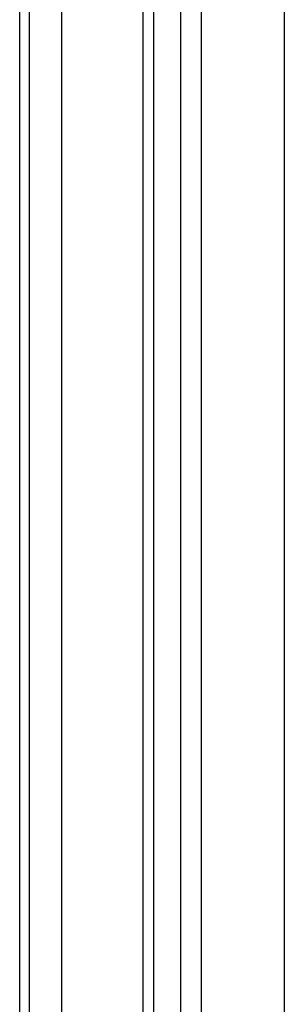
# Model space of a CAD drawing. Extents: x 0 to 594, y 0 to 420.
# Tile 10 of 110: x 112.66 to 115.15, y 234.93 to 244.19. Entities that reach past the tile are written whole.
import ezdxf

# ---------------------------------------------------------------- set-up
doc = ezdxf.new("R2010")
doc.units = 0
doc.header["$LTSCALE"] = 32.67
doc.layers.get('0').update_dxf_attribs({"linetype": 'CONTINUOUS'})
doc.layers.add('ROUNDS', color=7, linetype='CONTINUOUS')

msp = doc.modelspace()

# ---------------------------------------------------------------- linework, layer by layer
at = {"color": 7, "linetype": 'CONTINUOUS'}
for p, q in [((113.053, 278.9032), (113.053, 183.0222)), ((113.919, 278.3232), (113.919, 182.3222)), ((115.147, 278.3032), (115.147, 182.3222))]:
    msp.add_line(p, q, dxfattribs=at)
at = {"color": 9, "linetype": 'CONTINUOUS'}
for p, q in [((114.1725, 278.3032), (114.1725, 182.3222)), ((114.3674, 278.3032), (114.3674, 182.3222))]:
    msp.add_line(p, q, dxfattribs=at)
at = {"layer": 'ROUNDS', "color": 7, "linetype": 'CONTINUOUS'}
for p, q in [((113.819, 278.3232), (113.819, 182.1222)), ((112.753, 183.4222), (112.753, 252.5632))]:
    msp.add_line(p, q, dxfattribs=at)
at = {"layer": 'ROUNDS', "color": 9, "linetype": 'CONTINUOUS'}
msp.add_line((112.6613, 183.4222), (112.6613, 252.5697), dxfattribs=at)

doc.saveas('drawing.dxf')
